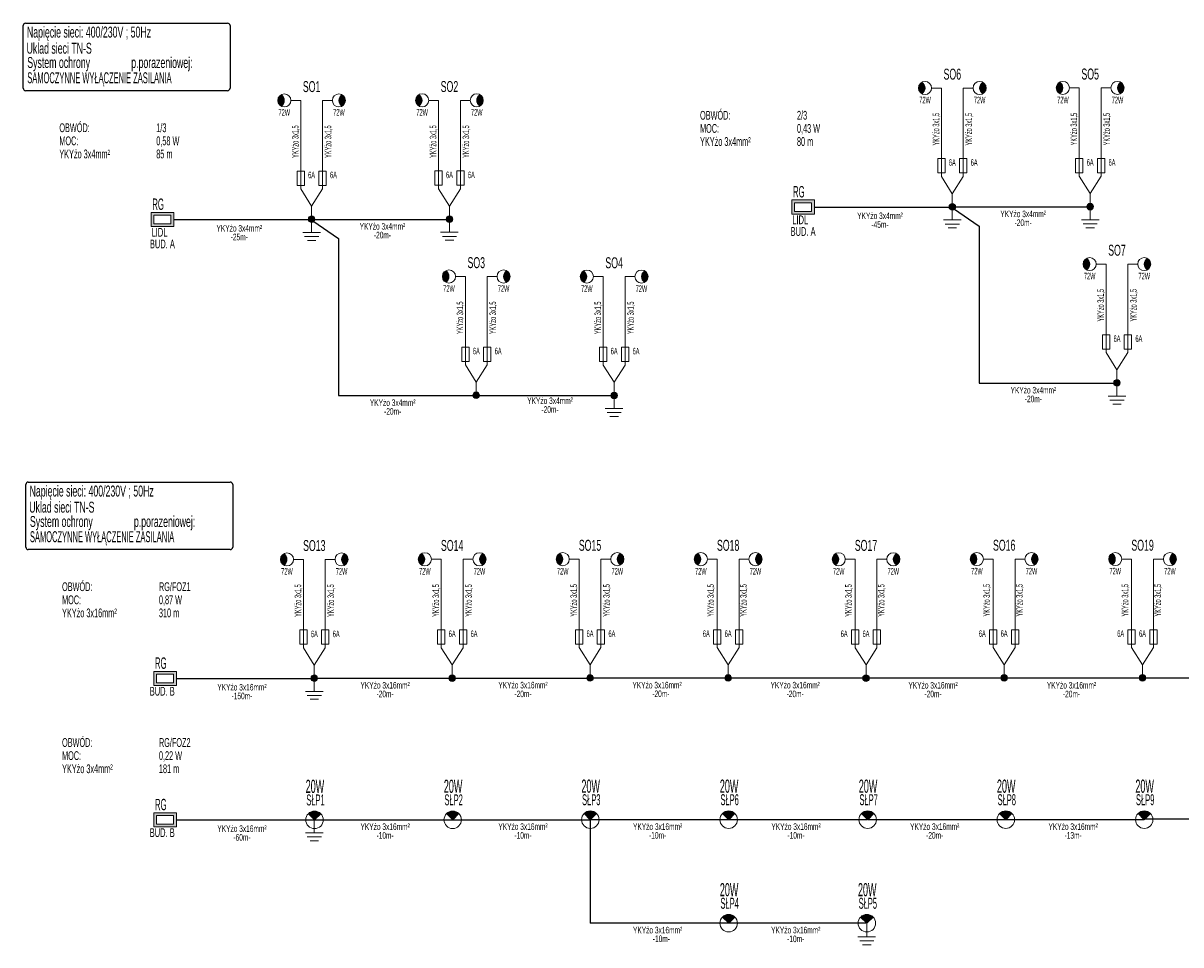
# Model space of a CAD drawing. Header units: millimetres. Extents: x -447 to 13, y -1260 to -1049.
# Tile 1 of 2: x -447 to -182, y -1260 to -1049. Entities that reach past the tile are written whole.
import ezdxf
from ezdxf.enums import TextEntityAlignment as Align

# ---------------------------------------------------------------- set-up
doc = ezdxf.new("R2010")
doc.units = ezdxf.units.MM
for name, color, linetype, lineweight in [('BLOCK_2', 7, 'Continuous', 18), ('ODPŁYW', 3, 'Continuous', 18), ('OPIS', 7, 'Continuous', 18), ('OPIS_dlugosci_kabli', 7, 'Continuous', 18), ('SEL_sieci_oswietlenie_oprawy', 152, 'Continuous', 20), ('SEL_zlacze_nN', 1, 'SEL_eN', 20)]:
    doc.layers.add(name, color=color, linetype=linetype, lineweight=lineweight)
for name, color, linetype in [('SEL_atrybut_bloku1', 7, 'Continuous'), ('SEL_atrybut_bloku2', 7, 'Continuous'), ('tabelka_opis', 2, 'Continuous')]:
    doc.layers.add(name, color=color, linetype=linetype)
doc.styles.add('ARIAL', font='ARIALN.TTF', dxfattribs={"width": 0.8})
doc.styles.add('ROMANS', font='ARIALN.TTF', dxfattribs={"width": 0.8})
doc.linetypes.add('SEL_eN', pattern='A,5,["eN",ARIAL,S=1,R=0,X=1.8,Y=0.25],5', length=10)

# ---------------------------------------------------------------- blocks, each defined once
blk = doc.blocks.new('zlacze_kablowe_nN')
h = blk.add_hatch(color=256)
h.paths.add_polyline_path([(0.2, 0.25), (-0.2, 0.25), (-0.2, 0), (0.2, 0)])
h.paths.add_polyline_path([(0.15, 0.2), (0.15, 0.05), (-0.15, 0.05), (-0.15, 0.2)], flags=16)
for points in [[(-0.2, 0.25), (0.2, 0.25), (0.2, 0), (-0.2, 0)], [(-0.15, 0.2), (0.15, 0.2), (0.15, 0.05), (-0.15, 0.05)]]:
    blk.add_lwpolyline(points, close=True)
at = {"layer": 'SEL_atrybut_bloku1', "style": 'ROMANS', "width": 0.6, "flags": 8}
blk.add_attdef('TYP', text='', height=1, dxfattribs=at).set_placement((0, 0.45), align=Align.CENTER)
at = {"layer": 'SEL_atrybut_bloku2', "style": 'ROMANS', "width": 0.6, "flags": 8}
for tag, p in [('OPIS1', (0, -0.95)), ('OPIS2', (0, -1.95))]:
    blk.add_attdef(tag, text='', height=0.75, dxfattribs=at).set_placement(p, align=Align.CENTER)
blk = doc.blocks.new('Uziom')
for p, q in [((0, -1.51), (0, -0.02)), ((-1.01, -1.51), (1.01, -1.51)), ((-0.81, -1.97), (0.81, -1.97)), ((-0.49, -2.42), (0.49, -2.42))]:
    blk.add_line(p, q)
at = {"layer": 'SEL_atrybut_bloku1', "style": 'ROMANS', "width": 0.6, "flags": 8}
blk.add_attdef('TYP', text='', height=1, dxfattribs=at).set_placement((-1.88, -1.13), align=Align.CENTER)
at = {"layer": 'SEL_atrybut_bloku2', "style": 'ROMANS', "width": 0.6, "flags": 8}
for tag, p in [('OPIS1', (2.39, -0.79)), ('OPIS2', (2.39, -1.65))]:
    blk.add_attdef(tag, text='', height=0.75, dxfattribs=at).set_placement(p, align=Align.CENTER)
blk = doc.blocks.new('SLUP_OSW22')
for points in [[(-7.75, 27.18, 0.267949), (-7, 25.88, 0.57735), (-7, 28.48, 0.267949)], [(7.75, 27.18, -0.267949), (7, 25.88, -0.57735), (7, 28.48, -0.267949)]]:
    blk.add_hatch(color=256).paths.add_polyline_path(points)
h = blk.add_hatch(color=3)
h.dxf.hatch_style = 1
edge = h.paths.add_edge_path()
edge.add_arc((0, 0), 0.75, 0, 360)
for p, q in [((-4.75, 27.18), (-2.5, 27.18)), ((4.75, 27.18), (2.5, 27.18))]:
    blk.add_line(p, q)
at = {"color": 1}
for p, q in [((-2.5, 6.95), (-2.5, 12.18)), ((2.5, 6.95), (2.5, 12.18))]:
    blk.add_line(p, q, dxfattribs=at)
at = {"color": 3}
for q in [(-2.5, 6.95), (2.5, 6.95), (0, 0)]:
    blk.add_line((0, 3), q, dxfattribs=at)
at = {"color": 1}
for points in [[(-2.5, 27.18), (-2.5, 12.18)], [(2.5, 27.18), (2.5, 12.18)]]:
    blk.add_lwpolyline(points, dxfattribs=at)
for points in [[(-1.66, 11.02), (-3.34, 11.02), (-3.34, 7.74), (-1.66, 7.74)], [(3.34, 11.02), (1.66, 11.02), (1.66, 7.74), (3.34, 7.74)]]:
    blk.add_lwpolyline(points, close=True, dxfattribs=at)
for centre in [(-6.25, 27.18), (6.25, 27.18)]:
    blk.add_circle(centre, 1.5)
at = {"color": 3}
blk.add_circle((0, 0), 0.75, dxfattribs=at)
for centre, start, end in [((-7.75, 27.18), 300, 60), ((7.75, 27.18), 120, 240)]:
    blk.add_arc(centre, 1.5, start, end)
at = {"layer": 'SEL_atrybut_bloku1', "style": 'ROMANS', "flags": 8}
for tag, height, width, p in [('TYP', 2.5, 0.7, (0, 29.1)), ('1OPIS1', 1.5, 0.6, (-6.25, 23.68)), ('2OPIS1', 1.5, 0.6, (6.25, 23.68))]:
    blk.add_attdef(tag, text='', height=height, dxfattribs=dict(at, width=width)).set_placement(p, align=Align.CENTER)
at = {"layer": 'SEL_atrybut_bloku1', "color": 181, "style": 'ROMANS', "width": 0.7, "flags": 8}
blk.add_attdef('NR_OBWODU', text='', height=2, rotation=90, dxfattribs=at).set_placement((-7.57, 15.75), align=Align.CENTER)
at = {"layer": 'SEL_atrybut_bloku2', "style": 'ROMANS', "width": 0.6, "flags": 8}
for tag, p in [('1TYP_KABLA', (-3, 17.75)), ('2TYP_KABLA', (4.5, 17.75))]:
    blk.add_attdef(tag, text='', height=1.5, rotation=90, dxfattribs=at).set_placement(p, align=Align.CENTER)
for tag, p in [('1I=', (0.01, 9.38)), ('2I=', (5.01, 9.38))]:
    blk.add_attdef(tag, text='', height=1.5, dxfattribs=at).set_placement(p, align=Align.CENTER)
blk = doc.blocks.new('tabliczka_siec')
for p, q in [((-23.11, 0), (23.11, 0)), ((-23.67, -14.9), (-23.67, -0.56)), ((23.67, -0.56), (23.67, -14.9)), ((23.11, -15.46), (-23.11, -15.46))]:
    blk.add_line(p, q)
for centre, start, end in [((-23.11, -0.56), 90, 180), ((23.11, -0.56), 0, 90), ((-23.11, -14.9), 180, 270), ((23.11, -14.9), 270, 0)]:
    blk.add_arc(centre, 0.56, start, end)
at = {"layer": 'BLOCK_2', "style": 'ROMANS'}
for s, width, p in [('Napięcie sieci: 400/230V ; 50Hz ', 0.7, (-22.81, -3.3)), ('System ochrony ', 0.7, (-22.73, -10.26)), ('p.porazeniowej:', 0.7, (1.06, -10.27)), ('SAMOCZYNNE WYŁĄCZENIE ZASILANIA', 0.6, (-22.73, -13.75))]:
    blk.add_text(s, height=2.5, dxfattribs=dict(at, width=width)).set_placement(p)
at = {"layer": 'BLOCK_2', "style": 'ROMANS', "width": 0.7}
blk.add_attdef('UKŁAD', (-22.89, -6.99), '', height=2.5, dxfattribs=at)
blk = doc.blocks.new('oprawa zewnetrzna parkowa')
blk.add_hatch(color=256).paths.add_polyline_path([(0.354, 0.354, 0.414214), (-0.354, 0.354), (0, 0)])
for p, q in [((-0.354, 0.354), (0, 0)), ((0, 0), (0.354, 0.354))]:
    blk.add_line(p, q)
blk.add_circle((0, 0), 0.5)
at = {"layer": 'SEL_atrybut_bloku1', "style": 'ROMANS', "width": 0.6, "flags": 8}
blk.add_attdef('TYP', text='', height=1, dxfattribs=at).set_placement((0.053, 1.141), align=Align.MIDDLE_CENTER)
at = {"layer": 'SEL_atrybut_bloku2', "style": 'ROMANS', "width": 0.6, "flags": 8}
for tag, p in [('OPIS1', (-0.034, -1.103)), ('OPIS2', (-0.034, -1.964))]:
    blk.add_attdef(tag, text='', height=0.75, dxfattribs=at).set_placement(p, align=Align.MIDDLE_CENTER)

msp = doc.modelspace()

# ---------------------------------------------------------------- linework, layer by layer
at = {"layer": 'ODPŁYW', "lineweight": -3}
for p, q in [((-266.33, -1091.41), (-234.72, -1091.41)), ((-234.78, -1091.39), (-203.17, -1091.39)), ((-412.95, -1094.26), (-381.34, -1094.26)), ((-381.4, -1094.24), (-349.79, -1094.24)), ((-228.65, -1131.71), (-197.04, -1131.71)), ((-375.27, -1134.55), (-343.66, -1134.55)), ((-343.72, -1134.57), (-312.11, -1134.57)), ((-412.34, -1199.29), (-380.73, -1199.29)), ((-380.79, -1199.26), (-349.18, -1199.26)), ((-349.24, -1199.24), (-317.63, -1199.24)), ((-286.14, -1199.24), (-317.75, -1199.24)), ((-254.53, -1199.24), (-286.14, -1199.24)), ((-222.98, -1199.26), (-254.59, -1199.26)), ((-191.3, -1199.26), (-222.91, -1199.26)), ((-159.56, -1199.26), (-191.18, -1199.26)), ((-412.34, -1231.65), (-380.73, -1231.65)), ((-380.79, -1231.63), (-349.18, -1231.63)), ((-349.24, -1231.61), (-317.63, -1231.61)), ((-286.01, -1231.61), (-317.63, -1231.61)), ((-317.63, -1231.61), (-317.63, -1255.3)), ((-254.34, -1231.61), (-285.95, -1231.61)), ((-222.6, -1231.61), (-254.21, -1231.61)), ((-190.92, -1231.61), (-222.54, -1231.61)), ((-159.31, -1231.5), (-190.92, -1231.5)), ((-286.01, -1255.3), (-317.63, -1255.3)), ((-254.4, -1255.3), (-286.01, -1255.3))]:
    msp.add_line(p, q, dxfattribs=at)
for points in [[(-234.54, -1091.71), (-228.65, -1095.76), (-228.65, -1095.76), (-228.65, -1131.71)], [(-381.16, -1094.55), (-375.27, -1098.61), (-375.27, -1098.61), (-375.27, -1134.55)]]:
    msp.add_lwpolyline(points, dxfattribs=at)

# ---------------------------------------------------------------- block references
for p in [(-423.74, -1049.32), (-423.13, -1154.35)]:
    msp.add_blockref('tabliczka_siec', p).add_auto_attribs({'UKŁAD': 'Uklad sieci TN-S'})
at = {"layer": 'ODPŁYW', "lineweight": -3, "yscale": 2, "zscale": 2}
for p, xscale in [((-234.78, -1091.35), 2), ((-203.23, -1091.32), 2), ((-381.4, -1094.19), 2), ((-349.86, -1094.17), 2), ((-197.1, -1131.64), 2), ((-312.17, -1134.51), 2), ((-380.79, -1199.22), 2), ((-380.79, -1231.59), 2), ((-254.35, -1255.41), -2)]:
    msp.add_blockref('Uziom', p, dxfattribs=dict(at, xscale=xscale))
at = {"layer": 'SEL_sieci_oswietlenie_oprawy'}
ref = msp.add_blockref('SLUP_OSW22', (-234.78, -1091.35), dxfattribs=at)
ref.add_attrib('TYP', 'SO6', dxfattribs={"layer": 'SEL_atrybut_bloku1', "height": 2.5, "style": 'ROMANS', "width": 0.7}).set_placement((-234.78, -1062.24), align=Align.CENTER)
ref.add_attrib('1OPIS1', '72W', dxfattribs={"layer": 'SEL_atrybut_bloku1', "height": 1.5, "style": 'ROMANS', "width": 0.6}).set_placement((-241.03, -1067.67), align=Align.CENTER)
ref.add_attrib('2OPIS1', '72W', dxfattribs={"layer": 'SEL_atrybut_bloku1', "height": 1.5, "style": 'ROMANS', "width": 0.6}).set_placement((-228.53, -1067.67), align=Align.CENTER)
ref.add_attrib('1I=', '6A', dxfattribs={"layer": 'SEL_atrybut_bloku2', "height": 1.5, "style": 'ROMANS', "width": 0.6}).set_placement((-234.78, -1081.96), align=Align.CENTER)
ref.add_attrib('2I=', '6A', dxfattribs={"layer": 'SEL_atrybut_bloku2', "height": 1.5, "style": 'ROMANS', "width": 0.6}).set_placement((-229.78, -1081.96), align=Align.CENTER)
ref.add_attrib('1TYP_KABLA', 'YKYżo 3x1,5', dxfattribs={"layer": 'SEL_atrybut_bloku2', "height": 1.5, "rotation": 90, "style": 'ROMANS', "width": 0.6}).set_placement((-237.78, -1073.6), align=Align.CENTER)
ref.add_attrib('2TYP_KABLA', 'YKYżo 3x1,5', dxfattribs={"layer": 'SEL_atrybut_bloku2', "height": 1.5, "rotation": 90, "style": 'ROMANS', "width": 0.6}).set_placement((-230.28, -1073.6), align=Align.CENTER)
ref = msp.add_blockref('SLUP_OSW22', (-203.23, -1091.32), dxfattribs=at)
ref.add_attrib('TYP', 'SO5', dxfattribs={"layer": 'SEL_atrybut_bloku1', "height": 2.5, "style": 'ROMANS', "width": 0.7}).set_placement((-203.23, -1062.22), align=Align.CENTER)
ref.add_attrib('1OPIS1', '72W', dxfattribs={"layer": 'SEL_atrybut_bloku1', "height": 1.5, "style": 'ROMANS', "width": 0.6}).set_placement((-209.48, -1067.65), align=Align.CENTER)
ref.add_attrib('2OPIS1', '72W', dxfattribs={"layer": 'SEL_atrybut_bloku1', "height": 1.5, "style": 'ROMANS', "width": 0.6}).set_placement((-196.98, -1067.65), align=Align.CENTER)
ref.add_attrib('1I=', '6A', dxfattribs={"layer": 'SEL_atrybut_bloku2', "height": 1.5, "style": 'ROMANS', "width": 0.6}).set_placement((-203.23, -1081.94), align=Align.CENTER)
ref.add_attrib('2I=', '6A', dxfattribs={"layer": 'SEL_atrybut_bloku2', "height": 1.5, "style": 'ROMANS', "width": 0.6}).set_placement((-198.23, -1081.94), align=Align.CENTER)
ref.add_attrib('1TYP_KABLA', 'YKYżo 3x1,5', dxfattribs={"layer": 'SEL_atrybut_bloku2', "height": 1.5, "rotation": 90, "style": 'ROMANS', "width": 0.6}).set_placement((-206.23, -1073.57), align=Align.CENTER)
ref.add_attrib('2TYP_KABLA', 'YKYżo 3x1,5', dxfattribs={"layer": 'SEL_atrybut_bloku2', "height": 1.5, "rotation": 90, "style": 'ROMANS', "width": 0.6}).set_placement((-198.73, -1073.57), align=Align.CENTER)
ref = msp.add_blockref('SLUP_OSW22', (-381.4, -1094.19), dxfattribs=at)
ref.add_attrib('TYP', 'SO1', dxfattribs={"layer": 'SEL_atrybut_bloku1', "height": 2.5, "style": 'ROMANS', "width": 0.7}).set_placement((-381.4, -1065.09), align=Align.CENTER)
ref.add_attrib('1OPIS1', '72W', dxfattribs={"layer": 'SEL_atrybut_bloku1', "height": 1.5, "style": 'ROMANS', "width": 0.6}).set_placement((-387.65, -1070.51), align=Align.CENTER)
ref.add_attrib('2OPIS1', '72W', dxfattribs={"layer": 'SEL_atrybut_bloku1', "height": 1.5, "style": 'ROMANS', "width": 0.6}).set_placement((-375.15, -1070.51), align=Align.CENTER)
ref.add_attrib('1I=', '6A', dxfattribs={"layer": 'SEL_atrybut_bloku2', "height": 1.5, "style": 'ROMANS', "width": 0.6}).set_placement((-381.4, -1084.81), align=Align.CENTER)
ref.add_attrib('2I=', '6A', dxfattribs={"layer": 'SEL_atrybut_bloku2', "height": 1.5, "style": 'ROMANS', "width": 0.6}).set_placement((-376.4, -1084.81), align=Align.CENTER)
ref.add_attrib('1TYP_KABLA', 'YKYżo 3x1,5', dxfattribs={"layer": 'SEL_atrybut_bloku2', "height": 1.5, "rotation": 90, "style": 'ROMANS', "width": 0.6}).set_placement((-384.4, -1076.44), align=Align.CENTER)
ref.add_attrib('2TYP_KABLA', 'YKYżo 3x1,5', dxfattribs={"layer": 'SEL_atrybut_bloku2', "height": 1.5, "rotation": 90, "style": 'ROMANS', "width": 0.6}).set_placement((-376.9, -1076.44), align=Align.CENTER)
ref = msp.add_blockref('SLUP_OSW22', (-349.86, -1094.17), dxfattribs=at)
ref.add_attrib('TYP', 'SO2', dxfattribs={"layer": 'SEL_atrybut_bloku1', "height": 2.5, "style": 'ROMANS', "width": 0.7}).set_placement((-349.86, -1065.07), align=Align.CENTER)
ref.add_attrib('1OPIS1', '72W', dxfattribs={"layer": 'SEL_atrybut_bloku1', "height": 1.5, "style": 'ROMANS', "width": 0.6}).set_placement((-356.11, -1070.49), align=Align.CENTER)
ref.add_attrib('2OPIS1', '72W', dxfattribs={"layer": 'SEL_atrybut_bloku1', "height": 1.5, "style": 'ROMANS', "width": 0.6}).set_placement((-343.61, -1070.49), align=Align.CENTER)
ref.add_attrib('1I=', '6A', dxfattribs={"layer": 'SEL_atrybut_bloku2', "height": 1.5, "style": 'ROMANS', "width": 0.6}).set_placement((-349.85, -1084.79), align=Align.CENTER)
ref.add_attrib('2I=', '6A', dxfattribs={"layer": 'SEL_atrybut_bloku2', "height": 1.5, "style": 'ROMANS', "width": 0.6}).set_placement((-344.85, -1084.79), align=Align.CENTER)
ref.add_attrib('1TYP_KABLA', 'YKYżo 3x1,5', dxfattribs={"layer": 'SEL_atrybut_bloku2', "height": 1.5, "rotation": 90, "style": 'ROMANS', "width": 0.6}).set_placement((-352.86, -1076.42), align=Align.CENTER)
ref.add_attrib('2TYP_KABLA', 'YKYżo 3x1,5', dxfattribs={"layer": 'SEL_atrybut_bloku2', "height": 1.5, "rotation": 90, "style": 'ROMANS', "width": 0.6}).set_placement((-345.36, -1076.42), align=Align.CENTER)
ref = msp.add_blockref('SLUP_OSW22', (-197.1, -1131.64), dxfattribs=at)
ref.add_attrib('TYP', 'SO7', dxfattribs={"layer": 'SEL_atrybut_bloku1', "height": 2.5, "style": 'ROMANS', "width": 0.7}).set_placement((-197.1, -1102.54), align=Align.CENTER)
ref.add_attrib('1OPIS1', '72W', dxfattribs={"layer": 'SEL_atrybut_bloku1', "height": 1.5, "style": 'ROMANS', "width": 0.6}).set_placement((-203.35, -1107.96), align=Align.CENTER)
ref.add_attrib('2OPIS1', '72W', dxfattribs={"layer": 'SEL_atrybut_bloku1', "height": 1.5, "style": 'ROMANS', "width": 0.6}).set_placement((-190.85, -1107.96), align=Align.CENTER)
ref.add_attrib('1I=', '6A', dxfattribs={"layer": 'SEL_atrybut_bloku2', "height": 1.5, "style": 'ROMANS', "width": 0.6}).set_placement((-197.09, -1122.26), align=Align.CENTER)
ref.add_attrib('2I=', '6A', dxfattribs={"layer": 'SEL_atrybut_bloku2', "height": 1.5, "style": 'ROMANS', "width": 0.6}).set_placement((-192.09, -1122.26), align=Align.CENTER)
ref.add_attrib('1TYP_KABLA', 'YKYżo 3x1,5', dxfattribs={"layer": 'SEL_atrybut_bloku2', "height": 1.5, "rotation": 90, "style": 'ROMANS', "width": 0.6}).set_placement((-200.1, -1113.89), align=Align.CENTER)
ref.add_attrib('2TYP_KABLA', 'YKYżo 3x1,5', dxfattribs={"layer": 'SEL_atrybut_bloku2', "height": 1.5, "rotation": 90, "style": 'ROMANS', "width": 0.6}).set_placement((-192.6, -1113.89), align=Align.CENTER)
ref = msp.add_blockref('SLUP_OSW22', (-343.72, -1134.49), dxfattribs=at)
ref.add_attrib('TYP', 'SO3', dxfattribs={"layer": 'SEL_atrybut_bloku1', "height": 2.5, "style": 'ROMANS', "width": 0.7}).set_placement((-343.72, -1105.38), align=Align.CENTER)
ref.add_attrib('1OPIS1', '72W', dxfattribs={"layer": 'SEL_atrybut_bloku1', "height": 1.5, "style": 'ROMANS', "width": 0.6}).set_placement((-349.97, -1110.81), align=Align.CENTER)
ref.add_attrib('2OPIS1', '72W', dxfattribs={"layer": 'SEL_atrybut_bloku1', "height": 1.5, "style": 'ROMANS', "width": 0.6}).set_placement((-337.47, -1110.81), align=Align.CENTER)
ref.add_attrib('1I=', '6A', dxfattribs={"layer": 'SEL_atrybut_bloku2', "height": 1.5, "style": 'ROMANS', "width": 0.6}).set_placement((-343.71, -1125.11), align=Align.CENTER)
ref.add_attrib('2I=', '6A', dxfattribs={"layer": 'SEL_atrybut_bloku2', "height": 1.5, "style": 'ROMANS', "width": 0.6}).set_placement((-338.71, -1125.11), align=Align.CENTER)
ref.add_attrib('1TYP_KABLA', 'YKYżo 3x1,5', dxfattribs={"layer": 'SEL_atrybut_bloku2', "height": 1.5, "rotation": 90, "style": 'ROMANS', "width": 0.6}).set_placement((-346.72, -1116.74), align=Align.CENTER)
ref.add_attrib('2TYP_KABLA', 'YKYżo 3x1,5', dxfattribs={"layer": 'SEL_atrybut_bloku2', "height": 1.5, "rotation": 90, "style": 'ROMANS', "width": 0.6}).set_placement((-339.22, -1116.74), align=Align.CENTER)
ref = msp.add_blockref('SLUP_OSW22', (-312.17, -1134.51), dxfattribs=at)
ref.add_attrib('TYP', 'SO4', dxfattribs={"layer": 'SEL_atrybut_bloku1', "height": 2.5, "style": 'ROMANS', "width": 0.7}).set_placement((-312.17, -1105.41), align=Align.CENTER)
ref.add_attrib('1OPIS1', '72W', dxfattribs={"layer": 'SEL_atrybut_bloku1', "height": 1.5, "style": 'ROMANS', "width": 0.6}).set_placement((-318.42, -1110.83), align=Align.CENTER)
ref.add_attrib('2OPIS1', '72W', dxfattribs={"layer": 'SEL_atrybut_bloku1', "height": 1.5, "style": 'ROMANS', "width": 0.6}).set_placement((-305.92, -1110.83), align=Align.CENTER)
ref.add_attrib('1I=', '6A', dxfattribs={"layer": 'SEL_atrybut_bloku2', "height": 1.5, "style": 'ROMANS', "width": 0.6}).set_placement((-312.16, -1125.13), align=Align.CENTER)
ref.add_attrib('2I=', '6A', dxfattribs={"layer": 'SEL_atrybut_bloku2', "height": 1.5, "style": 'ROMANS', "width": 0.6}).set_placement((-307.16, -1125.13), align=Align.CENTER)
ref.add_attrib('1TYP_KABLA', 'YKYżo 3x1,5', dxfattribs={"layer": 'SEL_atrybut_bloku2', "height": 1.5, "rotation": 90, "style": 'ROMANS', "width": 0.6}).set_placement((-315.17, -1116.76), align=Align.CENTER)
ref.add_attrib('2TYP_KABLA', 'YKYżo 3x1,5', dxfattribs={"layer": 'SEL_atrybut_bloku2', "height": 1.5, "rotation": 90, "style": 'ROMANS', "width": 0.6}).set_placement((-307.67, -1116.76), align=Align.CENTER)
ref = msp.add_blockref('SLUP_OSW22', (-380.79, -1199.22), dxfattribs=at)
ref.add_attrib('TYP', 'SO13', dxfattribs={"layer": 'SEL_atrybut_bloku1', "height": 2.5, "style": 'ROMANS', "width": 0.7}).set_placement((-380.79, -1170.12), align=Align.CENTER)
ref.add_attrib('1OPIS1', '72W', dxfattribs={"layer": 'SEL_atrybut_bloku1', "height": 1.5, "style": 'ROMANS', "width": 0.6}).set_placement((-387.04, -1175.54), align=Align.CENTER)
ref.add_attrib('2OPIS1', '72W', dxfattribs={"layer": 'SEL_atrybut_bloku1', "height": 1.5, "style": 'ROMANS', "width": 0.6}).set_placement((-374.54, -1175.54), align=Align.CENTER)
ref.add_attrib('1I=', '6A', dxfattribs={"layer": 'SEL_atrybut_bloku2', "height": 1.5, "style": 'ROMANS', "width": 0.6}).set_placement((-380.78, -1189.84), align=Align.CENTER)
ref.add_attrib('2I=', '6A', dxfattribs={"layer": 'SEL_atrybut_bloku2', "height": 1.5, "style": 'ROMANS', "width": 0.6}).set_placement((-375.78, -1189.84), align=Align.CENTER)
ref.add_attrib('1TYP_KABLA', 'YKYżo 3x1,5', dxfattribs={"layer": 'SEL_atrybut_bloku2', "height": 1.5, "rotation": 90, "style": 'ROMANS', "width": 0.6}).set_placement((-383.79, -1181.47), align=Align.CENTER)
ref.add_attrib('2TYP_KABLA', 'YKYżo 3x1,5', dxfattribs={"layer": 'SEL_atrybut_bloku2', "height": 1.5, "rotation": 90, "style": 'ROMANS', "width": 0.6}).set_placement((-376.29, -1181.47), align=Align.CENTER)
ref = msp.add_blockref('SLUP_OSW22', (-349.24, -1199.2), dxfattribs=at)
ref.add_attrib('TYP', 'SO14', dxfattribs={"layer": 'SEL_atrybut_bloku1', "height": 2.5, "style": 'ROMANS', "width": 0.7}).set_placement((-349.24, -1170.1), align=Align.CENTER)
ref.add_attrib('1OPIS1', '72W', dxfattribs={"layer": 'SEL_atrybut_bloku1', "height": 1.5, "style": 'ROMANS', "width": 0.6}).set_placement((-355.49, -1175.52), align=Align.CENTER)
ref.add_attrib('2OPIS1', '72W', dxfattribs={"layer": 'SEL_atrybut_bloku1', "height": 1.5, "style": 'ROMANS', "width": 0.6}).set_placement((-342.99, -1175.52), align=Align.CENTER)
ref.add_attrib('1I=', '6A', dxfattribs={"layer": 'SEL_atrybut_bloku2', "height": 1.5, "style": 'ROMANS', "width": 0.6}).set_placement((-349.23, -1189.82), align=Align.CENTER)
ref.add_attrib('2I=', '6A', dxfattribs={"layer": 'SEL_atrybut_bloku2', "height": 1.5, "style": 'ROMANS', "width": 0.6}).set_placement((-344.23, -1189.82), align=Align.CENTER)
ref.add_attrib('1TYP_KABLA', 'YKYżo 3x1,5', dxfattribs={"layer": 'SEL_atrybut_bloku2', "height": 1.5, "rotation": 90, "style": 'ROMANS', "width": 0.6}).set_placement((-352.24, -1181.45), align=Align.CENTER)
ref.add_attrib('2TYP_KABLA', 'YKYżo 3x1,5', dxfattribs={"layer": 'SEL_atrybut_bloku2', "height": 1.5, "rotation": 90, "style": 'ROMANS', "width": 0.6}).set_placement((-344.74, -1181.45), align=Align.CENTER)
ref = msp.add_blockref('SLUP_OSW22', (-317.69, -1199.18), dxfattribs=at)
ref.add_attrib('TYP', 'SO15', dxfattribs={"layer": 'SEL_atrybut_bloku1', "height": 2.5, "style": 'ROMANS', "width": 0.7}).set_placement((-317.69, -1170.07), align=Align.CENTER)
ref.add_attrib('1OPIS1', '72W', dxfattribs={"layer": 'SEL_atrybut_bloku1', "height": 1.5, "style": 'ROMANS', "width": 0.6}).set_placement((-323.94, -1175.5), align=Align.CENTER)
ref.add_attrib('2OPIS1', '72W', dxfattribs={"layer": 'SEL_atrybut_bloku1', "height": 1.5, "style": 'ROMANS', "width": 0.6}).set_placement((-311.44, -1175.5), align=Align.CENTER)
ref.add_attrib('1I=', '6A', dxfattribs={"layer": 'SEL_atrybut_bloku2', "height": 1.5, "style": 'ROMANS', "width": 0.6}).set_placement((-317.68, -1189.79), align=Align.CENTER)
ref.add_attrib('2I=', '6A', dxfattribs={"layer": 'SEL_atrybut_bloku2', "height": 1.5, "style": 'ROMANS', "width": 0.6}).set_placement((-312.68, -1189.79), align=Align.CENTER)
ref.add_attrib('1TYP_KABLA', 'YKYżo 3x1,5', dxfattribs={"layer": 'SEL_atrybut_bloku2', "height": 1.5, "rotation": 90, "style": 'ROMANS', "width": 0.6}).set_placement((-320.69, -1181.43), align=Align.CENTER)
ref.add_attrib('2TYP_KABLA', 'YKYżo 3x1,5', dxfattribs={"layer": 'SEL_atrybut_bloku2', "height": 1.5, "rotation": 90, "style": 'ROMANS', "width": 0.6}).set_placement((-313.19, -1181.43), align=Align.CENTER)
ref = msp.add_blockref('SLUP_OSW22', (-286.08, -1199.18), dxfattribs=dict(at, xscale=-1))
ref.add_attrib('TYP', 'SO18', dxfattribs={"layer": 'SEL_atrybut_bloku1', "height": 2.5, "style": 'ROMANS', "width": 0.7}).set_placement((-286.08, -1170.07), align=Align.CENTER)
ref.add_attrib('1OPIS1', '72W', dxfattribs={"layer": 'SEL_atrybut_bloku1', "height": 1.5, "style": 'ROMANS', "width": 0.6}).set_placement((-279.83, -1175.5), align=Align.CENTER)
ref.add_attrib('2OPIS1', '72W', dxfattribs={"layer": 'SEL_atrybut_bloku1', "height": 1.5, "style": 'ROMANS', "width": 0.6}).set_placement((-292.33, -1175.5), align=Align.CENTER)
ref.add_attrib('1I=', '6A', dxfattribs={"layer": 'SEL_atrybut_bloku2', "height": 1.5, "style": 'ROMANS', "width": 0.6}).set_placement((-286.08, -1189.79), align=Align.CENTER)
ref.add_attrib('2I=', '6A', dxfattribs={"layer": 'SEL_atrybut_bloku2', "height": 1.5, "style": 'ROMANS', "width": 0.6}).set_placement((-291.08, -1189.79), align=Align.CENTER)
ref.add_attrib('1TYP_KABLA', 'YKYżo 3x1,5', dxfattribs={"layer": 'SEL_atrybut_bloku2', "height": 1.5, "rotation": 90, "style": 'ROMANS', "width": 0.6}).set_placement((-281.86, -1181.43), align=Align.CENTER)
ref.add_attrib('2TYP_KABLA', 'YKYżo 3x1,5', dxfattribs={"layer": 'SEL_atrybut_bloku2', "height": 1.5, "rotation": 90, "style": 'ROMANS', "width": 0.6}).set_placement((-289.36, -1181.43), align=Align.CENTER)
ref = msp.add_blockref('SLUP_OSW22', (-254.53, -1199.2), dxfattribs=dict(at, xscale=-1))
ref.add_attrib('TYP', 'SO17', dxfattribs={"layer": 'SEL_atrybut_bloku1', "height": 2.5, "style": 'ROMANS', "width": 0.7}).set_placement((-254.53, -1170.09), align=Align.CENTER)
ref.add_attrib('1OPIS1', '72W', dxfattribs={"layer": 'SEL_atrybut_bloku1', "height": 1.5, "style": 'ROMANS', "width": 0.6}).set_placement((-248.28, -1175.52), align=Align.CENTER)
ref.add_attrib('2OPIS1', '72W', dxfattribs={"layer": 'SEL_atrybut_bloku1', "height": 1.5, "style": 'ROMANS', "width": 0.6}).set_placement((-260.78, -1175.52), align=Align.CENTER)
ref.add_attrib('1I=', '6A', dxfattribs={"layer": 'SEL_atrybut_bloku2', "height": 1.5, "style": 'ROMANS', "width": 0.6}).set_placement((-254.53, -1189.82), align=Align.CENTER)
ref.add_attrib('2I=', '6A', dxfattribs={"layer": 'SEL_atrybut_bloku2', "height": 1.5, "style": 'ROMANS', "width": 0.6}).set_placement((-259.53, -1189.82), align=Align.CENTER)
ref.add_attrib('1TYP_KABLA', 'YKYżo 3x1,5', dxfattribs={"layer": 'SEL_atrybut_bloku2', "height": 1.5, "rotation": 90, "style": 'ROMANS', "width": 0.6}).set_placement((-250.31, -1181.45), align=Align.CENTER)
ref.add_attrib('2TYP_KABLA', 'YKYżo 3x1,5', dxfattribs={"layer": 'SEL_atrybut_bloku2', "height": 1.5, "rotation": 90, "style": 'ROMANS', "width": 0.6}).set_placement((-257.81, -1181.45), align=Align.CENTER)
ref = msp.add_blockref('SLUP_OSW22', (-222.91, -1199.15), dxfattribs=dict(at, xscale=-1))
ref.add_attrib('TYP', 'SO16', dxfattribs={"layer": 'SEL_atrybut_bloku1', "height": 2.5, "style": 'ROMANS', "width": 0.7}).set_placement((-222.91, -1170.05), align=Align.CENTER)
ref.add_attrib('1OPIS1', '72W', dxfattribs={"layer": 'SEL_atrybut_bloku1', "height": 1.5, "style": 'ROMANS', "width": 0.6}).set_placement((-216.66, -1175.48), align=Align.CENTER)
ref.add_attrib('2OPIS1', '72W', dxfattribs={"layer": 'SEL_atrybut_bloku1', "height": 1.5, "style": 'ROMANS', "width": 0.6}).set_placement((-229.16, -1175.48), align=Align.CENTER)
ref.add_attrib('1I=', '6A', dxfattribs={"layer": 'SEL_atrybut_bloku2', "height": 1.5, "style": 'ROMANS', "width": 0.6}).set_placement((-222.92, -1189.77), align=Align.CENTER)
ref.add_attrib('2I=', '6A', dxfattribs={"layer": 'SEL_atrybut_bloku2', "height": 1.5, "style": 'ROMANS', "width": 0.6}).set_placement((-227.92, -1189.77), align=Align.CENTER)
ref.add_attrib('1TYP_KABLA', 'YKYżo 3x1,5', dxfattribs={"layer": 'SEL_atrybut_bloku2', "height": 1.5, "rotation": 90, "style": 'ROMANS', "width": 0.6}).set_placement((-218.7, -1181.4), align=Align.CENTER)
ref.add_attrib('2TYP_KABLA', 'YKYżo 3x1,5', dxfattribs={"layer": 'SEL_atrybut_bloku2', "height": 1.5, "rotation": 90, "style": 'ROMANS', "width": 0.6}).set_placement((-226.2, -1181.4), align=Align.CENTER)
ref = msp.add_blockref('SLUP_OSW22', (-191.24, -1199.15), dxfattribs=dict(at, xscale=-1))
ref.add_attrib('TYP', 'SO19', dxfattribs={"layer": 'SEL_atrybut_bloku1', "height": 2.5, "style": 'ROMANS', "width": 0.7}).set_placement((-191.24, -1170.05), align=Align.CENTER)
ref.add_attrib('1OPIS1', '72W', dxfattribs={"layer": 'SEL_atrybut_bloku1', "height": 1.5, "style": 'ROMANS', "width": 0.6}).set_placement((-184.99, -1175.48), align=Align.CENTER)
ref.add_attrib('2OPIS1', '72W', dxfattribs={"layer": 'SEL_atrybut_bloku1', "height": 1.5, "style": 'ROMANS', "width": 0.6}).set_placement((-197.49, -1175.48), align=Align.CENTER)
ref.add_attrib('1I=', '6A', dxfattribs={"layer": 'SEL_atrybut_bloku2', "height": 1.5, "style": 'ROMANS', "width": 0.6}).set_placement((-191.25, -1189.77), align=Align.CENTER)
ref.add_attrib('2I=', '6A', dxfattribs={"layer": 'SEL_atrybut_bloku2', "height": 1.5, "style": 'ROMANS', "width": 0.6}).set_placement((-196.25, -1189.77), align=Align.CENTER)
ref.add_attrib('1TYP_KABLA', 'YKYżo 3x1,5', dxfattribs={"layer": 'SEL_atrybut_bloku2', "height": 1.5, "rotation": 90, "style": 'ROMANS', "width": 0.6}).set_placement((-187.02, -1181.4), align=Align.CENTER)
ref.add_attrib('2TYP_KABLA', 'YKYżo 3x1,5', dxfattribs={"layer": 'SEL_atrybut_bloku2', "height": 1.5, "rotation": 90, "style": 'ROMANS', "width": 0.6}).set_placement((-194.52, -1181.4), align=Align.CENTER)
at = {"layer": 'SEL_sieci_oswietlenie_oprawy', "color": 8}
ref = msp.add_blockref('oprawa zewnetrzna parkowa', (-380.73, -1231.65), dxfattribs=dict(at, xscale=4, yscale=4, zscale=4))
ref.add_attrib('OPIS1', '20W', dxfattribs={"layer": 'SEL_atrybut_bloku2', "height": 3, "style": 'ROMANS', "width": 0.6, "flags": 8}).set_placement((-380.64, -1223.98), align=Align.MIDDLE_CENTER)
ref.add_attrib('TYP', 'SŁP1', dxfattribs={"layer": 'SEL_atrybut_bloku1', "height": 2.5, "style": 'ROMANS', "width": 0.6, "flags": 8}).set_placement((-380.51, -1227.09), align=Align.MIDDLE_CENTER)
ref = msp.add_blockref('oprawa zewnetrzna parkowa', (-349.11, -1231.63), dxfattribs=dict(at, xscale=4, yscale=4, zscale=4))
ref.add_attrib('OPIS1', '20W', dxfattribs={"layer": 'SEL_atrybut_bloku2', "height": 3, "style": 'ROMANS', "width": 0.6, "flags": 8}).set_placement((-349.02, -1223.96), align=Align.MIDDLE_CENTER)
ref.add_attrib('TYP', 'SŁP2', dxfattribs={"layer": 'SEL_atrybut_bloku1', "height": 2.5, "style": 'ROMANS', "width": 0.6, "flags": 8}).set_placement((-348.9, -1227.07), align=Align.MIDDLE_CENTER)
ref = msp.add_blockref('oprawa zewnetrzna parkowa', (-317.63, -1231.61), dxfattribs=dict(at, xscale=4, yscale=4, zscale=4))
ref.add_attrib('OPIS1', '20W', dxfattribs={"layer": 'SEL_atrybut_bloku2', "height": 3, "style": 'ROMANS', "width": 0.6, "flags": 8}).set_placement((-317.54, -1223.94), align=Align.MIDDLE_CENTER)
ref.add_attrib('TYP', 'SŁP3', dxfattribs={"layer": 'SEL_atrybut_bloku1', "height": 2.5, "style": 'ROMANS', "width": 0.6, "flags": 8}).set_placement((-317.41, -1227.04), align=Align.MIDDLE_CENTER)
ref = msp.add_blockref('oprawa zewnetrzna parkowa', (-285.95, -1231.61), dxfattribs=dict(at, xscale=4, yscale=4, zscale=4))
ref.add_attrib('OPIS1', '20W', dxfattribs={"layer": 'SEL_atrybut_bloku2', "height": 3, "style": 'ROMANS', "width": 0.6, "flags": 8}).set_placement((-285.86, -1223.94), align=Align.MIDDLE_CENTER)
ref.add_attrib('TYP', 'SŁP6', dxfattribs={"layer": 'SEL_atrybut_bloku1', "height": 2.5, "style": 'ROMANS', "width": 0.6, "flags": 8}).set_placement((-285.74, -1227.04), align=Align.MIDDLE_CENTER)
ref = msp.add_blockref('oprawa zewnetrzna parkowa', (-254.15, -1231.61), dxfattribs=dict(at, xscale=4, yscale=4, zscale=4))
ref.add_attrib('OPIS1', '20W', dxfattribs={"layer": 'SEL_atrybut_bloku2', "height": 3, "style": 'ROMANS', "width": 0.6, "flags": 8}).set_placement((-254.06, -1223.94), align=Align.MIDDLE_CENTER)
ref.add_attrib('TYP', 'SŁP7', dxfattribs={"layer": 'SEL_atrybut_bloku1', "height": 2.5, "style": 'ROMANS', "width": 0.6, "flags": 8}).set_placement((-253.93, -1227.04), align=Align.MIDDLE_CENTER)
ref = msp.add_blockref('oprawa zewnetrzna parkowa', (-222.54, -1231.61), dxfattribs=dict(at, xscale=4, yscale=4, zscale=4))
ref.add_attrib('OPIS1', '20W', dxfattribs={"layer": 'SEL_atrybut_bloku2', "height": 3, "style": 'ROMANS', "width": 0.6, "flags": 8}).set_placement((-222.45, -1223.94), align=Align.MIDDLE_CENTER)
ref.add_attrib('TYP', 'SŁP8', dxfattribs={"layer": 'SEL_atrybut_bloku1', "height": 2.5, "style": 'ROMANS', "width": 0.6, "flags": 8}).set_placement((-222.32, -1227.04), align=Align.MIDDLE_CENTER)
ref = msp.add_blockref('oprawa zewnetrzna parkowa', (-190.86, -1231.61), dxfattribs=dict(at, xscale=4, yscale=4, zscale=4))
ref.add_attrib('OPIS1', '20W', dxfattribs={"layer": 'SEL_atrybut_bloku2', "height": 3, "style": 'ROMANS', "width": 0.6, "flags": 8}).set_placement((-190.77, -1223.94), align=Align.MIDDLE_CENTER)
ref.add_attrib('TYP', 'SŁP9', dxfattribs={"layer": 'SEL_atrybut_bloku1', "height": 2.5, "style": 'ROMANS', "width": 0.6, "flags": 8}).set_placement((-190.65, -1227.04), align=Align.MIDDLE_CENTER)
ref = msp.add_blockref('oprawa zewnetrzna parkowa', (-285.95, -1255.3), dxfattribs=dict(at, xscale=4, yscale=4, zscale=4))
ref.add_attrib('OPIS1', '20W', dxfattribs={"layer": 'SEL_atrybut_bloku2', "height": 3, "style": 'ROMANS', "width": 0.6, "flags": 8}).set_placement((-285.86, -1247.63), align=Align.MIDDLE_CENTER)
ref.add_attrib('TYP', 'SŁP4', dxfattribs={"layer": 'SEL_atrybut_bloku1', "height": 2.5, "style": 'ROMANS', "width": 0.6, "flags": 8}).set_placement((-285.74, -1250.74), align=Align.MIDDLE_CENTER)
ref = msp.add_blockref('oprawa zewnetrzna parkowa', (-254.34, -1255.3), dxfattribs=dict(at, xscale=4, yscale=4, zscale=4))
ref.add_attrib('OPIS1', '20W', dxfattribs={"layer": 'SEL_atrybut_bloku2', "height": 3, "style": 'ROMANS', "width": 0.6, "flags": 8}).set_placement((-254.25, -1247.63), align=Align.MIDDLE_CENTER)
ref.add_attrib('TYP', 'SŁP5', dxfattribs={"layer": 'SEL_atrybut_bloku1', "height": 2.5, "style": 'ROMANS', "width": 0.6, "flags": 8}).set_placement((-254.12, -1250.74), align=Align.MIDDLE_CENTER)
at = {"layer": 'SEL_zlacze_nN'}
ref = msp.add_blockref('zlacze_kablowe_nN', (-268.93, -1093.04), dxfattribs=dict(at, xscale=13, yscale=13, zscale=13))
ref.add_attrib('OPIS2', 'BUD. A', dxfattribs={"layer": 'SEL_atrybut_bloku2', "height": 2, "style": 'ROMANS', "width": 0.6}).set_placement((-268.93, -1098), align=Align.CENTER)
ref.add_attrib('OPIS1', 'LIDL', dxfattribs={"layer": 'SEL_atrybut_bloku2', "height": 2, "style": 'ROMANS', "width": 0.6}).set_placement((-269.59, -1095.33), align=Align.CENTER)
ref.add_attrib('TYP', 'RG', dxfattribs={"layer": 'SEL_atrybut_bloku1', "height": 2.6, "style": 'ROMANS', "width": 0.6}).set_placement((-269.91, -1089.2), align=Align.CENTER)
ref = msp.add_blockref('zlacze_kablowe_nN', (-415.55, -1095.88), dxfattribs=dict(at, xscale=13, yscale=13, zscale=13))
ref.add_attrib('OPIS2', 'BUD. A', dxfattribs={"layer": 'SEL_atrybut_bloku2', "height": 2, "style": 'ROMANS', "width": 0.6}).set_placement((-415.55, -1100.85), align=Align.CENTER)
ref.add_attrib('OPIS1', 'LIDL', dxfattribs={"layer": 'SEL_atrybut_bloku2', "height": 2, "style": 'ROMANS', "width": 0.6}).set_placement((-416.21, -1098.18), align=Align.CENTER)
ref.add_attrib('TYP', 'RG', dxfattribs={"layer": 'SEL_atrybut_bloku1', "height": 2.6, "style": 'ROMANS', "width": 0.6}).set_placement((-416.53, -1092.05), align=Align.CENTER)
ref = msp.add_blockref('zlacze_kablowe_nN', (-414.94, -1200.91), dxfattribs=dict(at, xscale=13, yscale=13, zscale=13))
ref.add_attrib('OPIS1', 'BUD. B', dxfattribs={"layer": 'SEL_atrybut_bloku2', "height": 2, "style": 'ROMANS', "width": 0.6}).set_placement((-415.59, -1203.21), align=Align.CENTER)
ref.add_attrib('TYP', 'RG', dxfattribs={"layer": 'SEL_atrybut_bloku1', "height": 2.6, "style": 'ROMANS', "width": 0.6}).set_placement((-415.92, -1197.08), align=Align.CENTER)
ref = msp.add_blockref('zlacze_kablowe_nN', (-414.94, -1233.28), dxfattribs=dict(at, xscale=13, yscale=13, zscale=13))
ref.add_attrib('OPIS1', 'BUD. B', dxfattribs={"layer": 'SEL_atrybut_bloku2', "height": 2, "style": 'ROMANS', "width": 0.6}).set_placement((-415.59, -1235.57), align=Align.CENTER)
ref.add_attrib('TYP', 'RG', dxfattribs={"layer": 'SEL_atrybut_bloku1', "height": 2.6, "style": 'ROMANS', "width": 0.6}).set_placement((-415.92, -1229.44), align=Align.CENTER)

# ---------------------------------------------------------------- texts
at = {"layer": 'OPIS', "style": 'ROMANS', "width": 0.7}
for s, p in [('OBWÓD:', (-292.51, -1070.41)), ('2/3', (-270.33, -1070.41)), ('OBWÓD:', (-439.13, -1073.26)), ('1/3', (-416.95, -1073.26)), ('MOC:', (-292.51, -1073.41)), ('0,43 W', (-270.33, -1073.41)), ('MOC:', (-439.13, -1076.26)), ('0,58 W', (-416.95, -1076.26)), ('OBWÓD:', (-438.51, -1178.29)), ('RG/FOZ1', (-416.34, -1178.29)), ('MOC:', (-438.51, -1181.29)), ('0,87 W', (-416.34, -1181.29)), ('OBWÓD:', (-438.51, -1213.95)), ('RG/FOZ2', (-416.34, -1213.95)), ('MOC:', (-438.51, -1216.95)), ('0,22 W', (-416.34, -1216.95))]:
    msp.add_text(s, height=2, dxfattribs=at).set_placement(p, align=Align.MIDDLE_LEFT)
at = {"layer": 'OPIS_dlugosci_kabli', "style": 'ROMANS', "width": 0.7}
for s, p in [('YKYżo 3x4mm²', (-292.51, -1076.41)), ('80 m', (-270.33, -1076.41)), ('YKYżo 3x4mm²', (-439.13, -1079.26)), ('85 m', (-416.95, -1079.26)), ('YKYżo 3x16mm²', (-438.51, -1184.29)), ('310 m', (-416.34, -1184.29)), ('YKYżo 3x4mm²', (-438.51, -1219.95)), ('181 m', (-416.34, -1219.95))]:
    msp.add_text(s, height=2, dxfattribs=at).set_placement(p, align=Align.MIDDLE_LEFT)
for s, p in [('-45m-', (-251.33, -1095.41)), ('-20m-', (-218.57, -1094.97)), ('-25m-', (-397.95, -1098.26)), ('-20m-', (-365.19, -1097.82)), ('-20m-', (-216.23, -1135.32)), ('-20m-', (-362.85, -1138.17)), ('-20m-', (-326.84, -1137.73)), ('-150m-', (-397.34, -1203.29)), ('-20m-', (-364.58, -1202.84)), ('-20m-', (-333.03, -1202.82)), ('-20m-', (-301.48, -1202.8)), ('-20m-', (-270.74, -1202.82)), ('-20m-', (-239.19, -1202.84)), ('-20m-', (-207.51, -1202.84)), ('-10m-', (-364.58, -1235.21)), ('-10m-', (-333.03, -1235.19)), ('-10m-', (-302.22, -1235.19)), ('-10m-', (-270.55, -1235.19)), ('-20m-', (-238.81, -1235.19)), ('-13m-', (-207.13, -1235.19)), ('-60m-', (-397.34, -1235.65)), ('-10m-', (-301.35, -1258.86)), ('-10m-', (-270.61, -1258.88))]:
    msp.add_text(s, height=1.5, dxfattribs=at).set_placement(p, align=Align.MIDDLE_CENTER)
at = {"layer": 'tabelka_opis', "style": 'ROMANS', "width": 0.7}
for s, p in [('YKYżo 3x4mm²', (-251.33, -1093.41)), ('YKYżo 3x4mm²', (-218.57, -1092.97)), ('YKYżo 3x4mm²', (-397.95, -1096.26)), ('YKYżo 3x4mm²', (-365.19, -1095.82)), ('YKYżo 3x4mm²', (-216.23, -1133.32)), ('YKYżo 3x4mm²', (-362.85, -1136.17)), ('YKYżo 3x4mm²', (-326.84, -1135.73)), ('YKYżo 3x16mm²', (-364.58, -1200.84)), ('YKYżo 3x16mm²', (-333.03, -1200.82)), ('YKYżo 3x16mm²', (-302.35, -1200.82)), ('YKYżo 3x16mm²', (-270.74, -1200.82)), ('YKYżo 3x16mm²', (-239.19, -1200.84)), ('YKYżo 3x16mm²', (-207.51, -1200.84)), ('YKYżo 3x16mm²', (-397.34, -1201.29)), ('YKYżo 3x16mm²', (-397.34, -1233.65)), ('YKYżo 3x16mm²', (-364.58, -1233.21)), ('YKYżo 3x16mm²', (-333.03, -1233.19)), ('YKYżo 3x16mm²', (-302.22, -1233.19)), ('YKYżo 3x16mm²', (-270.55, -1233.19)), ('YKYżo 3x16mm²', (-238.81, -1233.19)), ('YKYżo 3x16mm²', (-207.13, -1233.19)), ('YKYżo 3x16mm²', (-302.22, -1256.88)), ('YKYżo 3x16mm²', (-270.61, -1256.88))]:
    msp.add_text(s, height=1.5, dxfattribs=at).set_placement(p, align=Align.MIDDLE_CENTER)

doc.saveas('drawing.dxf')
